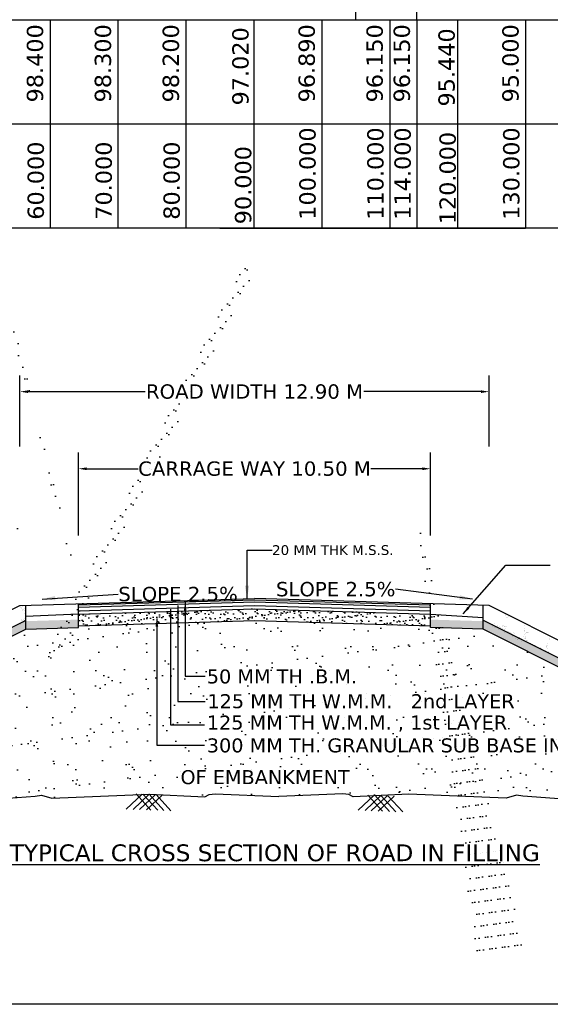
# Model space of a CAD drawing. Header units: feet. Extents: x -7746059455 to -3872629402, y -13315170765 to -6657188523.
# Tile 7 of 52: x -3873248486 to -3873238723, y -6657696617 to -6657678482. Entities that reach past the tile are written whole.
import ezdxf

# ---------------------------------------------------------------- set-up
doc = ezdxf.new("R2010")
doc.units = ezdxf.units.FT
doc.header["$MEASUREMENT"] = 0
doc.header["$PDMODE"] = 34
doc.header["$PDSIZE"] = 40
doc.linetypes.add('CENTER2', pattern=[28.575, 19.05, -3.175, 3.175, -3.175])
for name, color, linetype in [('CHAINAGE', 7, 'Continuous'), ('CHNGE', 7, 'Continuous'), ('GROUND_LVL', 114, 'Continuous'), ('TEX', 6, 'Continuous'), ('TEXT', 7, 'Continuous')]:
    doc.layers.add(name, color=color, linetype=linetype)
doc.styles.get("Standard").update_dxf_attribs({"font": 'verdana.ttf', "height": 264})
doc.dimstyles.new('Copy of ISO-25--------4', dxfattribs={"dimtxt": 200, "dimasz": 150, "dimexe": 300, "dimexo": 300, "dimgap": 0.02, "dimtad": 0, "dimtih": 1, "dimtoh": 1, "dimdec": 0, "dimlfac": 4, "dimdsep": 46, "dimtxsty": 'Standard', "dimcen": 150, "dimclrd": 1, "dimclre": 1, "dimclrt": 1, "dimadec": 0, "dimazin": 0, "dimtfac": 1, "dimtdec": 0, "dimtmove": 2, "dimatfit": 3, "dimfxl": 300, "dimarcsym": 0})
doc.dimstyles.new('ISO-25--------1', dxfattribs={"dimtxt": 264, "dimasz": 240, "dimexe": 300, "dimexo": 300, "dimgap": 0.02, "dimtad": 0, "dimtih": 1, "dimtoh": 1, "dimdec": 0, "dimlfac": 16, "dimdsep": 46, "dimtxsty": 'Standard', "dimcen": 192, "dimclrd": 1, "dimclre": 1, "dimclrt": 1, "dimadec": 0, "dimazin": 0, "dimtfac": 1, "dimtdec": 0, "dimtmove": 2, "dimatfit": 3, "dimfxl": 300, "dimarcsym": 0})
pattern_1 = [(37.5, (-3870976724.29, -6673349174.24), (-5.4381086, 166.3393916), [0, -131.2189933, 0, -146.7580846, 0, -140.2834632]), (7.5, (-3870976724.29, -6673349174.24), (152.781788, 243.63103), [0, -70.7891938, 0, -118.2697505, 0, -45.3223497]), (327.5, (-3870976830.47, -6673349174.24), (268.8385264, 0.4885364), [0, -43.1641425, 0, -155.3909131, 0, -202.8714699]), (317.5, (-3870976830.47, -6673349174.24), (259.5137545, 75.7682264), [0, -21.5820713, 0, -101.8673764, 0, -116.5431848])]
pattern_2 = [(37.5, (1123038669.24, 1930183899.45), (-5.4381085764, 166.3393916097), [0, -131.2189933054, 0, -146.7580846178, 0, -140.2834632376]), (7.5, (1123038669.24, 1930183899.45), (152.7817879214, 243.6310300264), [0, -70.7891937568, 0, -118.269750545, 0, -45.3223496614]), (327.5, (1123038563.05, 1930183899.45), (268.8385263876, 0.488536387), [0, -43.1641425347, 0, -155.3909131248, 0, -202.8714699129]), (317.5, (1123038563.05, 1930183899.45), (259.513754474, 75.768226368), [0, -21.5820712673, 0, -101.8673763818, 0, -116.5431848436])]

# ---------------------------------------------------------------- blocks, each defined once
blk = doc.blocks.new('*D130')
at = {"layer": 'Defpoints', "color": 0, "ltscale": 20, "transparency": 16777216}
for p in [(-3873239849.40282, -6657685332.806147), (-3873248482.231327, -6657686640.349191), (-3873239849.40282, -6657686640.349191)]:
    blk.add_point(p, dxfattribs=at)
at = {"layer": 'TEX', "color": 1, "lineweight": -2, "ltscale": 20, "transparency": 16777216}
for p, q in [((-3873248482.231327, -6657686340.349191), (-3873248482.231327, -6657685032.806147)), ((-3873239849.40282, -6657686340.349191), (-3873239849.40282, -6657685032.806147)), ((-3873248332.231327, -6657685332.806147), (-3873246179.878712, -6657685332.806147)), ((-3873239999.40282, -6657685332.806147), (-3873242151.755434, -6657685332.806147))]:
    blk.add_line(p, q, dxfattribs=at)
at = {"layer": 'TEX', "color": 1, "ltscale": 20, "transparency": 16777216}
for points in [[(-3873248332.231327, -6657685307.806147), (-3873248332.231327, -6657685357.806147), (-3873248482.231327, -6657685332.806147)], [(-3873239999.40282, -6657685307.806147), (-3873239999.40282, -6657685357.806147), (-3873239849.40282, -6657685332.806147)]]:
    blk.add_solid(points, dxfattribs=at)
at = {"layer": 'TEX', "color": 1, "ltscale": 20, "transparency": 16777216, "insert": (-3873244165.817073, -6657685332.806147), "char_height": 264, "attachment_point": 5}
blk.add_mtext('ROAD WIDTH 12.90 M', dxfattribs=at)
blk = doc.blocks.new('*D131')
at = {"layer": 'Defpoints', "color": 0, "ltscale": 20, "transparency": 16777216}
for p in [(-3873240928.506382, -6657686752.806136), (-3873247403.127764, -6657688285.059917), (-3873240928.506382, -6657688285.059917)]:
    blk.add_point(p, dxfattribs=at)
at = {"layer": 'TEX', "color": 1, "lineweight": -2, "ltscale": 20, "transparency": 16777216}
for p, q in [((-3873247403.127764, -6657687985.059917), (-3873247403.127764, -6657686452.806136)), ((-3873240928.506382, -6657687985.059917), (-3873240928.506382, -6657686452.806136)), ((-3873247253.127764, -6657686752.806136), (-3873246308.510008, -6657686752.806136)), ((-3873241078.506382, -6657686752.806136), (-3873242023.124138, -6657686752.806136))]:
    blk.add_line(p, q, dxfattribs=at)
at = {"layer": 'TEX', "color": 1, "ltscale": 20, "transparency": 16777216}
for points in [[(-3873247253.127764, -6657686727.806136), (-3873247253.127764, -6657686777.806136), (-3873247403.127764, -6657686752.806136)], [(-3873241078.506382, -6657686727.806136), (-3873241078.506382, -6657686777.806136), (-3873240928.506382, -6657686752.806136)]]:
    blk.add_solid(points, dxfattribs=at)
at = {"layer": 'TEX', "color": 1, "ltscale": 20, "transparency": 16777216, "insert": (-3873244165.817073, -6657686752.806136), "char_height": 264, "attachment_point": 5}
blk.add_mtext('CARRAGE WAY 10.50 M', dxfattribs=at)

msp = doc.modelspace()

# ---------------------------------------------------------------- hatches: boundary and pattern name
at = {"layer": 'CHNGE'}
h = msp.add_hatch(dxfattribs=at)
h.set_pattern_fill('AR-SAND', color=256, scale=86.328285, style=0)
h.set_pattern_definition(pattern_2)
h.paths.add_polyline_path([(-3873248371.58046, -6657689266.838435), (-3873248371.58046, -6657689707.310766), (-3873247403.127764, -6657689678.25719), (-3873247403.127764, -6657689237.784854)])
h = msp.add_hatch(dxfattribs=at)
h.set_pattern_fill('AR-SAND', color=256, scale=86.328285, style=0)
h.set_pattern_definition(pattern_2)
h.paths.add_polyline_path([(-3873240928.506383, -6657689237.784856), (-3873240928.506382, -6657689678.25719), (-3873239960.053685, -6657689707.310767), (-3873239960.053685, -6657689266.838436)])
h = msp.add_hatch(dxfattribs=at)
h.set_pattern_fill('AR-SAND', color=256, scale=86.328285, style=0)
h.set_pattern_definition(pattern_1)
h.paths.add_polyline_path([(-3873247403.127764, -6657689432.991435), (-3873247403.127764, -6657689647.844201), (-3873244165.817072, -6657689550.724878), (-3873240928.506382, -6657689647.844201), (-3873240928.506382, -6657689432.023489), (-3873244165.817072, -6657689334.904163)])
h = msp.add_hatch(dxfattribs=at)
h.set_pattern_fill('AR-SAND', color=256, scale=86.328285, style=0)
h.set_pattern_definition(pattern_1)
h.paths.add_polyline_path([(-3873248371.58046, -6657689707.310757), (-3873247403.127764, -6657689678.257175), (-3873247403.127764, -6657689531.433069), (-3873248408.464081, -6657689561.593156), (-3873255041.516309, -6657692896.230269), (-3873254778.484939, -6657692928.256517)])
h = msp.add_hatch(dxfattribs=at)
h.set_pattern_fill('AR-SAND', color=256, scale=345.31314, style=0)
h.set_pattern_definition([(37.5, (-3870976724.3, -6673349174.24), (-21.752434, 665.357566), [0, -524.875973, 0, -587.032338, 0, -561.133853]), (7.5, (-3870976724.3, -6673349174.2), (611.12715, 974.52412), [0, -283.156775, 0, -473.079002, 0, -181.289399]), (327.5, (-3870977149, -6673349174.24), (1075.354106, 1.954146), [0, -172.65657, 0, -621.563652, 0, -811.48588]), (317.5, (-3870977149, -6673349174.2), (1038.05502, 303.072905), [0, -86.328285, 0, -407.469506, 0, -466.17274])])
h.paths.add_polyline_path([(-3873242543.068716, -6657692741.53747), (-3873242429.510623, -6657692753.745241), (-3873242350.769674, -6657692793.053493), (-3873241326.261598, -6657692749.896756), (-3873240260.495854, -6657692791.905931), (-3873240234.663227, -6657692768.304132), (-3873240214.916797, -6657692793.702514), (-3873239537.429413, -6657692820.40696), (-3873239343.428549, -6657692762.298774), (-3873239230.237328, -6657692786.365392), (-3873237899.516822, -6657692884.826075), (-3873237443.513458, -6657692778.653745), (-3873236272.056505, -6657692884.826075), (-3873235269.547657, -6657692818.938295), (-3873235261.538633, -6657692811.620903), (-3873235256.515508, -6657692818.081785), (-3873235102.951938, -6657692807.989141), (-3873234697.850921, -6657692773.121767), (-3873233648.68041, -6657692880.230076), (-3873239960.053685, -6657689707.310757), (-3873240928.506382, -6657689678.257175), (-3873240928.506382, -6657689647.844201), (-3873244165.817072, -6657689550.724878), (-3873247403.127764, -6657689647.844201), (-3873247403.127764, -6657689678.257175), (-3873248371.58046, -6657689707.310757), (-3873254778.484939, -6657692928.256517), (-3873254538.416256, -6657692957.48687), (-3873252732.483259, -6657692773.121767), (-3873252327.382245, -6657692807.989141), (-3873251158.277676, -6657692884.826075), (-3873249986.820723, -6657692778.653745), (-3873249530.817359, -6657692884.826075), (-3873248200.096851, -6657692786.365392), (-3873248086.905631, -6657692762.298774), (-3873247892.904768, -6657692820.40696), (-3873247706.103575, -6657692813.043839), (-3873247695.722489, -6657692803.559231), (-3873247688.876443, -6657692812.364799), (-3873246104.072584, -6657692749.896756), (-3873245079.564507, -6657692793.053493), (-3873245000.823559, -6657692753.745241), (-3873244887.265465, -6657692741.53747), (-3873243715.16709, -6657692788.254181)])
h.paths.add_polyline_path([(-3873245561.491569, -6657691771.631115), (-3873242406.432378, -6657691771.631115), (-3873242406.432378, -6657692033.354577), (-3873245561.491569, -6657692033.354577)], flags=24)
h.paths.add_polyline_path([(-3873246017.769177, -6657689764.799646), (-3873241498.88491, -6657689764.799646), (-3873241498.88491, -6657690066.232875), (-3873246017.769177, -6657690066.232875)], flags=24)
h.paths.add_polyline_path([(-3873246006.637271, -6657690074.37874), (-3873241714.18581, -6657690074.37874), (-3873241714.18581, -6657690380.168839), (-3873246006.637271, -6657690380.168839)], flags=24)
h.paths.add_polyline_path([(-3873246017.769177, -6657690489.425151), (-3873241810.214455, -6657690489.425151), (-3873241810.214455, -6657690790.858376), (-3873246017.769177, -6657690790.858376)], flags=24)
h.paths.add_polyline_path([(-3873246017.769177, -6657690865.764797), (-3873241686.105875, -6657690865.764797), (-3873241686.105875, -6657691128.733075), (-3873246017.769177, -6657691128.733075)], flags=24)
h = msp.add_hatch(dxfattribs=at)
h.set_pattern_fill('AR-SAND', color=256, scale=86.328285, style=0)
h.set_pattern_definition([(142.5, (-3875511607.35, -6673349174.24), (5.4381086, 166.3393916), [0, -131.2189933, 0, -146.7580846, 0, -140.2834632]), (172.5, (-3875511607.35, -6673349174.24), (-152.781788, 243.63103), [0, -70.7891938, 0, -118.2697505, 0, -45.3223497]), (212.5, (-3875511501.16, -6673349174.24), (-268.8385264, 0.4885364), [0, -43.1641425, 0, -155.3909131, 0, -202.8714699]), (222.5, (-3875511501.16, -6673349174.24), (-259.5137545, 75.7682264), [0, -21.5820713, 0, -101.8673764, 0, -116.5431848])])
h.paths.add_polyline_path([(-3873239960.053685, -6657689707.310757), (-3873240928.506382, -6657689678.257175), (-3873240928.506382, -6657689531.433069), (-3873239923.170063, -6657689561.593156), (-3873233290.117836, -6657692896.230269), (-3873233553.149205, -6657692928.256517)])

# ---------------------------------------------------------------- linework, layer by layer
at = {"layer": 'CHAINAGE', "color": 241}
for p, q in [((-3873247928.324752, -6657678481.564505), (-3873247928.324752, -6657682322.806134)), ((-3873246678.324752, -6657678481.564507), (-3873246678.324752, -6657682322.806137)), ((-3873245428.324752, -6657678481.564507), (-3873245428.324752, -6657682322.806137)), ((-3873244178.324753, -6657678481.564507), (-3873244178.324753, -6657682322.806138)), ((-3873242928.324752, -6657678481.564503), (-3873242928.324752, -6657682322.806132)), ((-3873241678.324752, -6657678481.564507), (-3873241678.324752, -6657682322.806137)), ((-3873241178.324751, -6657678481.564512), (-3873241178.324751, -6657682322.806142)), ((-3873240428.324752, -6657678481.564507), (-3873240428.324752, -6657682322.806139)), ((-3873239178.32475, -6657678481.564507), (-3873239178.32475, -6657682322.806137))]:
    msp.add_line(p, q, dxfattribs=at)
at = {"layer": 'CHAINAGE', "color": 3}
msp.add_line((-3873261330.062875, -6657680402.18532), (-3873226053.324753, -6657680402.185318), dxfattribs=at)
msp.add_lwpolyline([(-3873226053.324753, -6657682322.806135), (-3873261330.062875, -6657682322.806134), (-3873261330.062875, -6657678481.564506), (-3873226053.324753, -6657678481.564501)], dxfattribs=at)
at = {"layer": 'CHNGE', "color": 31}
for p, q in [((-3873248482.231327, -6657689270.157963), (-3873244165.817072, -6657689140.665535)), ((-3873247404.330934, -6657689262.425412), (-3873244167.020243, -6657689165.306089)), ((-3873247403.127764, -6657689302.53107), (-3873244165.817072, -6657689205.41175)), ((-3873247403.127764, -6657689678.25719), (-3873247403.127764, -6657689237.784856)), ((-3873239849.40282, -6657689270.157963), (-3873244165.817072, -6657689140.665535)), ((-3873244165.817072, -6657689205.41175), (-3873240928.506382, -6657689302.53107)), ((-3873244164.613903, -6657689165.306089), (-3873240927.303213, -6657689262.425412)), ((-3873240928.506382, -6657689678.25719), (-3873240928.506382, -6657689237.784856)), ((-3873255482.61825, -6657692789.465399), (-3873248482.231327, -6657689270.157963)), ((-3873248476.683199, -6657689299.491238), (-3873248476.683199, -6657689299.491238)), ((-3873248465.502634, -6657689292.052885), (-3873248465.502634, -6657689292.052885)), ((-3873248460.02994, -6657689313.219121), (-3873248460.02994, -6657689313.219121)), ((-3873248453.995703, -6657689323.785868), (-3873248453.995703, -6657689323.785868)), ((-3873248442.195513, -6657689370.920987), (-3873248442.195513, -6657689370.920987)), ((-3873248434.758463, -6657689288.039856), (-3873248434.758463, -6657689288.039856)), ((-3873248427.658263, -6657689336.36295), (-3873248427.658263, -6657689336.36295)), ((-3873248420.650043, -6657689344.568518), (-3873248420.650043, -6657689344.568518)), ((-3873248400.078217, -6657689362.639507), (-3873248400.078217, -6657689362.639507)), ((-3873248394.863081, -6657689323.269826), (-3873248394.863081, -6657689323.269826)), ((-3873248393.101506, -6657689420.502781), (-3873248393.101506, -6657689420.502781)), ((-3873248387.571261, -6657689383.2988), (-3873248387.571261, -6657689383.2988)), ((-3873248385.664456, -6657689337.62165), (-3873248385.664456, -6657689337.62165)), ((-3873248372.20277, -6657689323.072075), (-3873248372.20277, -6657689323.072075)), ((-3873248371.58046, -6657689707.310767), (-3873248371.58046, -6657689266.838437)), ((-3873248368.34396, -6657689433.844974), (-3873248368.34396, -6657689433.844974)), ((-3873247403.127764, -6657689367.277285), (-3873244165.817072, -6657689270.157963)), ((-3873247403.127764, -6657689432.023497), (-3873244165.817072, -6657689334.904178)), ((-3873244165.817072, -6657689270.157963), (-3873240928.506382, -6657689367.277285)), ((-3873244165.817072, -6657689334.904178), (-3873240928.506382, -6657689432.023497)), ((-3873239965.059851, -6657689309.268549), (-3873239965.059851, -6657689309.268549)), ((-3873239960.053685, -6657689707.310767), (-3873239960.053685, -6657689266.838435)), ((-3873239957.145705, -6657689370.919301), (-3873239957.145705, -6657689370.919301)), ((-3873232849.015897, -6657692789.465399), (-3873239849.40282, -6657689270.157963)), ((-3873239552.642854, -6657689425.752286), (-3873239552.642854, -6657689425.752286)), ((-3873239552.599007, -6657689437.429022), (-3873239552.599007, -6657689437.429022)), ((-3873239517.205758, -6657689437.737891), (-3873239517.205758, -6657689437.737891)), ((-3873255041.516309, -6657692896.230281), (-3873248380.650051, -6657689547.610207)), ((-3873248464.50666, -6657689619.564382), (-3873248464.50666, -6657689619.564382)), ((-3873248459.011024, -6657689545.442786), (-3873248459.011024, -6657689545.442786)), ((-3873248457.069609, -6657689536.68325), (-3873248457.069609, -6657689536.68325)), ((-3873248436.350714, -6657689545.245032), (-3873248436.350714, -6657689545.245032)), ((-3873248417.173548, -6657689536.279513), (-3873248417.173548, -6657689536.279513)), ((-3873248407.975604, -6657689586.265041), (-3873248407.975604, -6657689586.265041)), ((-3873248405.202117, -6657689540.643125), (-3873248405.202117, -6657689540.643125)), ((-3873248400.957465, -6657689544.936159), (-3873248400.957465, -6657689544.936159)), ((-3873248400.538556, -6657689503.383912), (-3873248400.538556, -6657689503.383912)), ((-3873248398.193898, -6657689548.848692), (-3873248398.193898, -6657689548.848692)), ((-3873248378.650019, -6657689474.169705), (-3873248378.650019, -6657689474.169705)), ((-3873247403.127764, -6657689647.84421), (-3873244165.817072, -6657689550.724893)), ((-3873244165.817072, -6657689550.724893), (-3873240928.506382, -6657689647.84421)), ((-3873239966.7777, -6657689536.529787), (-3873239966.7777, -6657689536.529787)), ((-3873239963.557916, -6657689532.983211), (-3873239963.557916, -6657689532.983211)), ((-3873239961.628812, -6657689574.859331), (-3873239961.628812, -6657689574.859331)), ((-3873239958.909759, -6657689491.689634), (-3873239958.909759, -6657689491.689634)), ((-3873239958.821714, -6657689529.239468), (-3873239958.821714, -6657689529.239468)), ((-3873233238.687996, -6657692922.085624), (-3873239950.984095, -6657689547.610207)), ((-3873239785.788446, -6657689617.942683), (-3873239785.788446, -6657689617.942683)), ((-3873239750.902852, -6657689609.525549), (-3873239750.902852, -6657689609.525549)), ((-3873239543.843081, -6657689448.663835), (-3873239543.843081, -6657689448.663835)), ((-3873239536.490205, -6657689500.323126), (-3873239536.490205, -6657689500.323126)), ((-3873239514.119325, -6657689487.862095), (-3873239514.119325, -6657689487.862095)), ((-3873239497.466069, -6657689474.134206), (-3873239497.466069, -6657689474.134206)), ((-3873239420.265569, -6657689490.284292), (-3873239420.265569, -6657689490.284292)), ((-3873254778.484939, -6657692928.256529), (-3873248371.58046, -6657689707.310767)), ((-3873248371.58046, -6657689707.310767), (-3873247403.127764, -6657689678.25719)), ((-3873239960.053685, -6657689707.310767), (-3873240928.506382, -6657689678.25719)), ((-3873233648.68041, -6657692880.230088), (-3873239960.053685, -6657689707.310767)), ((-3873239781.956056, -6657689657.040599), (-3873239781.956056, -6657689657.040599)), ((-3873239744.558418, -6657689683.671298), (-3873239744.558418, -6657689683.671298)), ((-3873239737.5502, -6657689675.465732), (-3873239737.5502, -6657689675.465732)), ((-3873239728.946335, -6657689664.951815), (-3873239728.946335, -6657689664.951815)), ((-3873239722.823433, -6657689657.556643), (-3873239722.823433, -6657689657.556643)), ((-3873239694.371795, -6657689642.824881), (-3873239694.371795, -6657689642.824881)), ((-3873239687.430184, -6657689657.865513), (-3873239687.430184, -6657689657.865513)), ((-3873239673.769551, -6657689713.333737), (-3873239673.769551, -6657689713.333737)), ((-3873239664.769873, -6657689658.063265), (-3873239664.769873, -6657689658.063265)), ((-3873239633.935633, -6657689678.424505), (-3873239633.935633, -6657689678.424505)), ((-3873239611.151815, -6657689705.459643), (-3873239611.151815, -6657689705.459643)), ((-3873239605.637249, -6657689658.579308), (-3873239605.637249, -6657689658.579308)), ((-3873239604.1436, -6657689697.254074), (-3873239604.1436, -6657689697.254074)), ((-3873239595.499245, -6657689648.812675), (-3873239595.499245, -6657689648.812675)), ((-3873239578.147161, -6657689632.786051), (-3873239578.147161, -6657689632.786051)), ((-3873239574.102808, -6657689769.661078), (-3873239574.102808, -6657689769.661078)), ((-3873239570.710113, -6657689715.667183), (-3873239570.710113, -6657689715.667183)), ((-3873239570.244, -6657689658.888182), (-3873239570.244, -6657689658.888182)), ((-3873239566.299227, -6657689652.944008), (-3873239566.299227, -6657689652.944008)), ((-3873239556.975717, -6657689710.922482), (-3873239556.975717, -6657689710.922482)), ((-3873239547.583687, -6657689659.085932), (-3873239547.583687, -6657689659.085932)), ((-3873239540.32246, -6657689697.194597), (-3873239540.32246, -6657689697.194597)), ((-3873239521.616106, -6657689666.085387), (-3873239521.616106, -6657689666.085387)), ((-3873239514.970185, -6657689770.177119), (-3873239514.970185, -6657689770.177119)), ((-3873239514.179057, -6657689748.966519), (-3873239514.179057, -6657689748.966519)), ((-3873239510.824002, -6657689765.97827), (-3873239510.824002, -6657689765.97827)), ((-3873239483.480353, -6657689744.203728), (-3873239483.480353, -6657689744.203728)), ((-3873239479.576934, -6657689770.485995), (-3873239479.576934, -6657689770.485995)), ((-3873239456.916623, -6657689770.683744), (-3873239456.916623, -6657689770.683744)), ((-3873239453.742896, -6657689784.566136), (-3873239453.742896, -6657689784.566136)), ((-3873239444.956822, -6657689806.313538), (-3873239444.956822, -6657689806.313538)), ((-3873239428.303569, -6657689792.585653), (-3873239428.303569, -6657689792.585653)), ((-3873239397.783997, -6657689771.199786), (-3873239397.783997, -6657689771.199786)), ((-3873239377.417401, -6657689787.766614), (-3873239377.417401, -6657689787.766614)), ((-3873239206.380575, -6657689698.085332), (-3873239206.380575, -6657689698.085332)), ((-3873239203.712778, -6657689753.021417), (-3873239203.712778, -6657689753.021417)), ((-3873239201.710534, -6657689740.083663), (-3873239201.710534, -6657689740.083663)), ((-3873239199.18224, -6657689723.124521), (-3873239199.18224, -6657689723.124521)), ((-3873239196.935593, -6657689642.28135), (-3873239196.935593, -6657689642.28135)), ((-3873239193.609221, -6657689798.03302), (-3873239193.609221, -6657689798.03302)), ((-3873239173.920397, -6657689778.420129), (-3873239173.920397, -6657689778.420129)), ((-3873239163.962742, -6657689761.760625), (-3873239163.962742, -6657689761.760625)), ((-3873239153.735044, -6657689765.201645), (-3873239153.735044, -6657689765.201645)), ((-3873239141.362385, -6657689764.158446), (-3873239141.362385, -6657689764.158446)), ((-3873239133.425409, -6657689762.754298), (-3873239133.425409, -6657689762.754298)), ((-3873239122.412807, -6657689774.487981), (-3873239122.412807, -6657689774.487981)), ((-3873239422.269988, -6657689840.282248), (-3873239422.269988, -6657689840.282248)), ((-3873239415.261772, -6657689832.076683), (-3873239415.261772, -6657689832.076683)), ((-3873239390.517373, -6657689821.808817), (-3873239390.517373, -6657689821.808817)), ((-3873239371.461456, -6657689839.594785), (-3873239371.461456, -6657689839.594785)), ((-3873239366.249559, -6657689882.28156), (-3873239366.249559, -6657689882.28156)), ((-3873239333.986318, -6657689855.108154), (-3873239333.986318, -6657689855.108154)), ((-3873239316.284672, -6657689887.976707), (-3873239316.284672, -6657689887.976707)), ((-3873239307.116934, -6657689882.797601), (-3873239307.116934, -6657689882.797601)), ((-3873239288.863387, -6657689862.070596), (-3873239288.863387, -6657689862.070596)), ((-3873239281.855169, -6657689853.865025), (-3873239281.855169, -6657689853.865025)), ((-3873239273.550155, -6657689890.707773), (-3873239273.550155, -6657689890.707773)), ((-3873239271.723684, -6657689883.106472), (-3873239271.723684, -6657689883.106472)), ((-3873239249.063372, -6657689883.304225), (-3873239249.063372, -6657689883.304225)), ((-3873239217.761683, -6657689845.069321), (-3873239217.761683, -6657689845.069321)), ((-3873239199.490838, -6657689885.565453), (-3873239199.490838, -6657689885.565453)), ((-3873239184.028092, -6657689854.681465), (-3873239184.028092, -6657689854.681465)), ((-3873239183.725761, -6657689843.292779), (-3873239183.725761, -6657689843.292779)), ((-3873239182.683133, -6657689877.422728), (-3873239182.683133, -6657689877.422728)), ((-3873239171.110594, -6657689887.634701), (-3873239171.110594, -6657689887.634701)), ((-3873238770.242722, -6657689823.152067), (-3873238770.242722, -6657689823.152067)), ((-3873238745.646358, -6657689897.374334), (-3873238745.646358, -6657689897.374334)), ((-3873238731.617699, -6657689876.975354), (-3873238731.617699, -6657689876.975354)), ((-3873246525.370756, -6657693021.695195), (-3873246231.933802, -6657692745.038039)), ((-3873246397.509537, -6657693026.553922), (-3873246104.072584, -6657692749.896768)), ((-3873246074.972914, -6657693038.810311), (-3873246346.568018, -6657692740.681941)), ((-3873246282.875321, -6657693030.91002), (-3873245989.438364, -6657692754.252867)), ((-3873245947.111695, -6657693043.669039), (-3873246218.706802, -6657692745.540668)), ((-3873246155.014103, -6657693035.768743), (-3873245861.577147, -6657692759.111598)), ((-3873245832.477477, -6657693048.025139), (-3873246104.072584, -6657692749.896768)), ((-3873245704.616263, -6657693052.883864), (-3873245976.211365, -6657692754.755493)), ((-3873242259.81381, -6657693043.27356), (-3873241966.376856, -6657692766.61641)), ((-3873242131.95259, -6657693048.13229), (-3873241838.515636, -6657692771.475139)), ((-3873241809.415966, -6657693060.388679), (-3873242081.011073, -6657692762.260309)), ((-3873242017.318373, -6657693052.488389), (-3873241723.881417, -6657692775.831239)), ((-3873241681.554749, -6657693065.247406), (-3873241953.149856, -6657692767.119036)), ((-3873241889.457156, -6657693057.347114), (-3873241596.020201, -6657692780.689962)), ((-3873241566.920531, -6657693069.603508), (-3873241838.515636, -6657692771.475139)), ((-3873241439.059313, -6657693074.462235), (-3873241710.654418, -6657692776.333861))]:
    msp.add_line(p, q, dxfattribs=at)
at = {"layer": 'CHNGE'}
for p, q in [((-3873239332.937928, -6657689901.704595), (-3873239332.937928, -6657689901.704595)), ((-3873239321.942173, -6657689900.800879), (-3873239321.942173, -6657689900.800879)), ((-3873239259.442563, -6657689934.985842), (-3873239259.442563, -6657689934.985842)), ((-3873239210.324633, -6657689927.950453), (-3873239210.324633, -6657689927.950453)), ((-3873239188.535571, -6657689922.589221), (-3873239188.535571, -6657689922.589221)), ((-3873239169.126421, -6657689914.006882), (-3873239169.126421, -6657689914.006882)), ((-3873239162.840246, -6657689908.73281), (-3873239162.840246, -6657689908.73281)), ((-3873239147.77485, -6657689923.90106), (-3873239147.77485, -6657689923.90106)), ((-3873239080.0634, -6657689962.555689), (-3873239080.0634, -6657689962.555689)), ((-3873239047.88637, -6657689980.969015), (-3873239047.88637, -6657689980.969015)), ((-3873238769.950645, -6657689966.61731), (-3873238769.950645, -6657689966.61731)), ((-3873239011.844919, -6657689999.742014), (-3873239011.844919, -6657689999.742014)), ((-3873238992.895338, -6657690010.071548), (-3873238992.895338, -6657690010.071548)), ((-3873238903.832318, -6657690058.620357), (-3873238903.832318, -6657690058.620357)), ((-3873238900.901694, -6657690052.330828), (-3873238900.901694, -6657690052.330828)), ((-3873238875.620265, -6657690067.754025), (-3873238875.620265, -6657690067.754025)), ((-3873238835.613839, -6657690095.806679), (-3873238835.613839, -6657690095.806679)), ((-3873238811.980034, -6657690099.28763), (-3873238811.980034, -6657690099.28763)), ((-3873238801.497324, -6657690029.933645), (-3873238801.497324, -6657690029.933645)), ((-3873238793.212379, -6657690008.456868), (-3873238793.212379, -6657690008.456868)), ((-3873238792.359972, -6657690036.893237), (-3873238792.359972, -6657690036.893237)), ((-3873238788.416185, -6657690035.683386), (-3873238788.416185, -6657690035.683386)), ((-3873238782.98468, -6657690011.897892), (-3873238782.98468, -6657690011.897892)), ((-3873238780.145838, -6657690056.781495), (-3873238780.145838, -6657690056.781495)), ((-3873238758.564165, -6657690111.837513), (-3873238758.564165, -6657690111.837513)), ((-3873238748.823622, -6657690134.022187), (-3873238748.823622, -6657690134.022187))]:
    msp.add_line(p, q, dxfattribs=at)
for points in [[(-3873255465.590424, -6657692942.715827), (-3873255096.03204, -6657692889.592538), (-3873254538.416256, -6657692957.48688), (-3873252732.483259, -6657692773.121778), (-3873252327.382245, -6657692807.989153), (-3873251158.277676, -6657692884.826086), (-3873249986.820723, -6657692778.653752), (-3873249530.817359, -6657692884.826086), (-3873248200.096851, -6657692786.365403), (-3873248086.905631, -6657692762.298787), (-3873247892.904768, -6657692820.406974), (-3873246104.072584, -6657692749.896768), (-3873245079.564507, -6657692793.053507), (-3873245000.823559, -6657692753.745249), (-3873244887.265465, -6657692741.537481), (-3873243715.16709, -6657692788.254194)], [(-3873232867.352614, -6657692954.495851), (-3873232891.917925, -6657692957.48688), (-3873234697.850921, -6657692773.121778), (-3873235102.951938, -6657692807.989153), (-3873236272.056505, -6657692884.826086), (-3873237443.513458, -6657692778.653752), (-3873237899.516822, -6657692884.826086), (-3873239230.237328, -6657692786.365403), (-3873239343.428549, -6657692762.298787), (-3873239537.429413, -6657692820.406974), (-3873241326.261598, -6657692749.896768), (-3873242350.769674, -6657692793.053507), (-3873242429.510623, -6657692753.745249), (-3873242543.068716, -6657692741.537481), (-3873243715.16709, -6657692788.254194)]]:
    msp.add_lwpolyline(points, dxfattribs=at)
at = {"layer": 'GROUND_LVL', "ltscale": 20}
msp.add_line((-3873239178.32475, -6657678481.564506), (-3873238740.82475, -6657678481.564506), dxfattribs=at)
at = {"layer": 'TEX', "ltscale": 20}
for p, q in [((-3873242301.914598, -6657678481.564519), (-3873242301.914598, -6657657394.064504)), ((-3873244803.32475, -6657682322.806135), (-3873244178.32475, -6657682322.806135)), ((-3873244178.32475, -6657682322.806135), (-3873243553.32475, -6657682322.806135)), ((-3873243553.32475, -6657682322.806135), (-3873242928.32475, -6657682322.806135)), ((-3873242928.324752, -6657682322.806134), (-3873242303.324752, -6657682322.806134)), ((-3873242303.324752, -6657682322.806134), (-3873242928.324752, -6657682322.806134)), ((-3873242303.324752, -6657682322.806134), (-3873241678.324752, -6657682322.806134)), ((-3873241678.324752, -6657682322.806134), (-3873241053.324752, -6657682322.806134)), ((-3873241053.324752, -6657682322.806135), (-3873240428.324752, -6657682322.806135)), ((-3873240428.324752, -6657682322.806135), (-3873240428.324752, -6657682322.806135)), ((-3873240428.324752, -6657682322.806135), (-3873239803.324752, -6657682322.806135)), ((-3873239803.324752, -6657682322.806135), (-3873239178.324752, -6657682322.806134)), ((-3873247403.127764, -6657689432.023497), (-3873248378.650019, -6657689474.169705)), ((-3873240928.506382, -6657689432.023497), (-3873239958.909759, -6657689491.689634))]:
    msp.add_line(p, q, dxfattribs=at)
at = {"layer": 'TEX', "linetype": 'CENTER2', "ltscale": 80}
msp.add_line((-3873241178.324751, -6657678481.564503), (-3873241178.324751, -6657657394.064503), dxfattribs=at)
at = {"layer": 'TEX', "color": 3, "ltscale": 20}
for p, q in [((-3873244803.32475, -6657680402.18532), (-3873243865.824958, -6657680402.808954)), ((-3873243865.824958, -6657680401.561686), (-3873242928.325165, -6657680402.18532)), ((-3873243865.824958, -6657680402.18532), (-3873242928.325165, -6657680402.808954)), ((-3873243865.824958, -6657680402.18532), (-3873242928.325165, -6657680402.808954)), ((-3873243397.075062, -6657680401.873503), (-3873242459.575269, -6657680402.497137)), ((-3873242928.325165, -6657680402.18532), (-3873241990.825373, -6657680402.808954)), ((-3873242459.575269, -6657680401.873503), (-3873241522.075477, -6657680402.497137)), ((-3873242459.575269, -6657680401.873503), (-3873241522.075477, -6657680402.497137)), ((-3873242459.575269, -6657680401.873503), (-3873241522.075477, -6657680402.497137)), ((-3873241990.825373, -6657680402.18532), (-3873241053.32558, -6657680402.808954)), ((-3873241990.825373, -6657680402.18532), (-3873241053.32558, -6657680402.808954)), ((-3873241522.075477, -6657680401.873503), (-3873240584.575684, -6657680402.497137)), ((-3873241053.32558, -6657680402.18532), (-3873240115.825788, -6657680402.808954)), ((-3873240584.575684, -6657680401.873503), (-3873239647.075891, -6657680402.497137))]:
    msp.add_line(p, q, dxfattribs=at)
at = {"layer": 'TEX', "color": 7, "ltscale": 20}
msp.add_lwpolyline([(-3873263752.701551, -6657650412.806135), (-3873198202.701551, -6657650412.806135), (-3873198202.701551, -6657696617.497632), (-3873263752.701551, -6657696617.497632)], close=True, dxfattribs=at)

# ---------------------------------------------------------------- texts
at = {"layer": 'CHAINAGE', "color": 241}
for s, p in [('98.400', (-3873248055.997229, -6657680005.067283)), ('98.300', (-3873246805.997229, -6657680005.067286)), ('98.200', (-3873245555.997229, -6657680005.067286)), ('97.020', (-3873244275.199345, -6657680060.745226)), ('96.890', (-3873243055.997229, -6657680005.067281)), ('96.150', (-3873241805.997229, -6657680005.067286)), ('96.150', (-3873241305.997228, -6657680005.06729)), ('95.440', (-3873240482.372994, -6657680080.745227)), ('95.000', (-3873239305.997227, -6657680005.067286))]:
    msp.add_text(s, height=300, rotation=90, dxfattribs=at).set_placement(p)
at = {"layer": 'CHAINAGE', "color": 241, "char_height": 300, "width": 1234.1875, "rotation": 90}
for s, insert, attachment_point in [('100.000', (-3873243035.6979, -6657682166.474751), 7), ('110.000', (-3873241785.6979, -6657682166.474755), 7), ('114.000', (-3873241285.697899, -6657682166.47476), 7), ('130.000', (-3873239285.697898, -6657682166.474755), 7), ('120.000', (-3873240763.104983, -6657682249.661883), 1), ('60.000', (-3873248035.6979, -6657682166.474752), 7), ('70.000', (-3873246785.6979, -6657682166.474755), 7), ('80.000', (-3873245535.6979, -6657682166.474755), 7), ('90.000', (-3873244525.604983, -6657682249.661882), 1)]:
    msp.add_mtext(s, dxfattribs=dict(at, insert=insert, attachment_point=attachment_point))
at = {"layer": 'CHNGE', "char_height": 257.9890176, "width": 17845.6610813, "attachment_point": 1}
for s, insert in [('50 MM TH .B.M.', (-3873245043.854216, -6657690449.296889)), ('125 MM TH W.M.M.   2nd LAYER', (-3873245032.722313, -6657690905.319532)), ('125 MM TH W.M.M. , 1st LAYER', (-3873245043.854216, -6657691297.844004)), ('300 MM TH. GRANULAR SUB BASE IN FULL WIDTH', (-3873245043.854216, -6657691719.329432)), (' OF EMBANKMENT', (-3873245640.776484, -6657692304.265239))]:
    msp.add_mtext(s, dxfattribs=dict(at, insert=insert))
at = {"layer": 'TEX', "color": 1, "ltscale": 20}
for s, insert, char_height, attachment_point in [('20 MM THK M.S.S.', (-3873243842.59825, -6657688252.806135), 180, 4), ('SLOPE 2.5%', (-3873246672.59825, -6657689062.806135), 264, 4), ('SLOPE 2.5%', (-3873241572.63825, -6657688972.806135), 264, 6)]:
    msp.add_mtext(s, dxfattribs=dict(at, insert=insert, char_height=char_height, attachment_point=attachment_point))
at = {"layer": 'TEXT', "color": 6, "insert": (-3873243792.799237, -6657693672.067982), "char_height": 309.58682112, "width": 18387.75150889, "attachment_point": 2}
msp.add_mtext('{\\LTYPICAL CROSS SECTION OF ROAD IN FILLING}', dxfattribs=at)

# ---------------------------------------------------------------- dimensions: what is measured, and where the dimension line sits
at = {"layer": 'TEX', "ltscale": 20}
for base, p1, p2, text, picture, middle in [((-3873239849.40282, -6657685332.806147), (-3873248482.231327, -6657686640.349191), (-3873239849.40282, -6657686640.349191), 'ROAD WIDTH 12.90 M', '*D130', (-3873244165.817073, -6657685332.806147)), ((-3873240928.506382, -6657686752.806136), (-3873247403.127764, -6657688285.059917), (-3873240928.506382, -6657688285.059917), 'CARRAGE WAY 10.50 M', '*D131', (-3873244165.817073, -6657686752.806136))]:
    dim = msp.add_linear_dim(base=base, p1=p1, p2=p2, text=text, dimstyle='Copy of ISO-25--------4', dxfattribs=at)
    dim.commit()
    dim.dimension.update_dxf_attribs({"geometry": picture, "text_midpoint": middle})

# ---------------------------------------------------------------- leaders
at = {"ltscale": 20}
msp.add_leader([(-3873240327.979988, -6657689425.106837), (-3873239542.86172, -6657688531.210963), (-3873238727.422351, -6657688531.210963)], dimstyle='Copy of ISO-25--------4', override={"dimgap": 0.02, "dimtad": 0}, dxfattribs=at)
at = {"color": 21}
for points in [[(-3873245441.587224, -6657689216.982439), (-3873245441.587224, -6657690573.448364), (-3873245076.39241, -6657690573.448364)], [(-3873245711.678888, -6657689340.742304), (-3873245711.678888, -6657691469.281352), (-3873245084.76182, -6657691469.281352)], [(-3873245574.247357, -6657689274.54774), (-3873245574.247357, -6657691038.642835), (-3873245073.629915, -6657691038.642835)], [(-3873245963.134911, -6657689508.915192), (-3873245963.134911, -6657691845.621), (-3873245087.243501, -6657691845.621)]]:
    msp.add_leader(points, dimstyle='Copy of ISO-25--------4', dxfattribs=at)
at = {"layer": 'TEX', "ltscale": 20, "annotation_type": 0, "has_hookline": 1}
for points, hookline_direction, text_width in [([(-3873244302.5594, -6657689144.767805), (-3873244302.5594, -6657688252.806135), (-3873243842.61825, -6657688252.806135)], 0, 2270.611148), ([(-3873248072.61825, -6657689152.806135), (-3873246672.61825, -6657689062.806135)], 0, 2246.748153), ([(-3873240152.61825, -6657689152.806135), (-3873241572.61825, -6657688972.806135)], 1, 2246.748153)]:
    msp.add_leader(points, dimstyle='ISO-25--------1', dxfattribs=dict(at, hookline_direction=hookline_direction, text_width=text_width))

doc.saveas('drawing.dxf')
